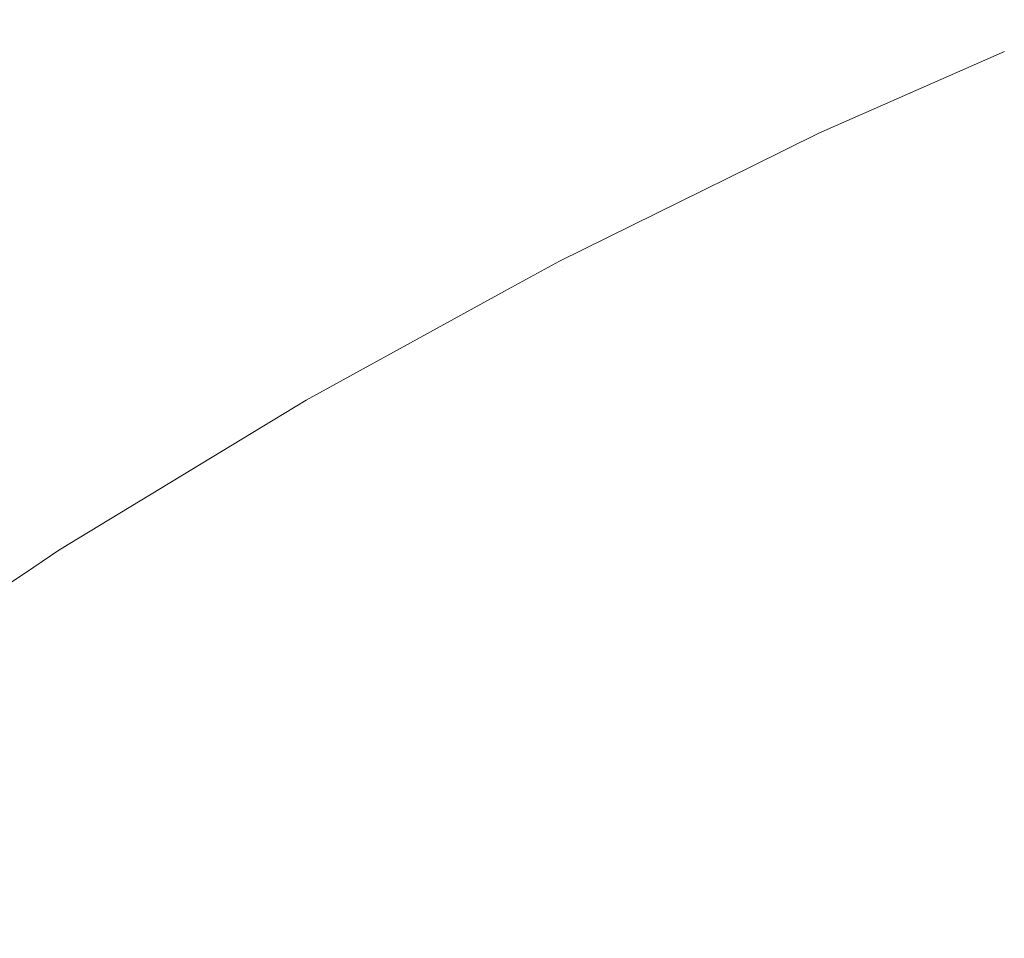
# Model space of a CAD drawing. Header units: centimetres. Extents: x -26.3 to 27.5, y 4.2 to 67.9.
# Tile 56 of 256: x -26.0409 to -26.026, y 5.9787 to 5.9926. Entities that reach past the tile are written whole.
import ezdxf

# ---------------------------------------------------------------- set-up
doc = ezdxf.new("R2010")
doc.units = ezdxf.units.CM
doc.header["$LTSCALE"] = 2.54
doc.layers.add('Lucido design-1', color=7, linetype='Continuous')

# ---------------------------------------------------------------- blocks, each defined once
blk = doc.blocks.new('Gruppo-2-1')
at = {"color": 7, "linetype": 'Continuous', "lineweight": 9}
for points, invisible_edges in [([(-26.025994, 5.992077, -1111.114164), (-26.028799, 5.990843, -1111.114164), (-26.028779, 5.9908, -1111.111089), (-26.024788, 5.992556, -1111.111089)], 14), ([(-26.025994, 5.992077, -1147.214164), (-26.028799, 5.990843, -1147.214164), (-26.028779, 5.9908, -1147.211089), (-26.024788, 5.992556, -1147.211089)], 14), ([(-26.024769, 5.992512, -1111.718524), (-26.028759, 5.990757, -1111.718524), (-26.028799, 5.990843, -1111.714164), (-26.025994, 5.992077, -1111.714164)], 11), ([(-26.024769, 5.992512, -1147.818524), (-26.028759, 5.990757, -1147.818524), (-26.028799, 5.990843, -1147.814164), (-26.025994, 5.992077, -1147.814164)], 11), ([(-26.028689, 5.990606, -1111.106944), (-26.024706, 5.992359, -1111.106944), (-26.024788, 5.992556, -1111.111089), (-26.028779, 5.9908, -1111.111089)], 15), ([(-26.028689, 5.990606, -1147.206944), (-26.024706, 5.992359, -1147.206944), (-26.024788, 5.992556, -1147.211089), (-26.028779, 5.9908, -1147.211089)], 15), ([(-26.028759, 5.990757, -1111.718524), (-26.024769, 5.992512, -1111.718524), (-26.024667, 5.992266, -1111.722656), (-26.028647, 5.990515, -1111.722656)], 15), ([(-26.028759, 5.990757, -1147.818524), (-26.024769, 5.992512, -1147.818524), (-26.024667, 5.992266, -1147.822656), (-26.028647, 5.990515, -1147.822656)], 15), ([(-26.028526, 5.990256, -1111.102807), (-26.024558, 5.992002, -1111.102807), (-26.024706, 5.992359, -1111.106944), (-26.028689, 5.990606, -1111.106944)], 15), ([(-26.028526, 5.990256, -1147.202807), (-26.024558, 5.992002, -1147.202807), (-26.024706, 5.992359, -1147.206944), (-26.028689, 5.990606, -1147.206944)], 15), ([(-26.028647, 5.990515, -1111.722656), (-26.024667, 5.992266, -1111.722656), (-26.0245, 5.991863, -1111.726771), (-26.028462, 5.99012, -1111.726771)], 15), ([(-26.028647, 5.990515, -1147.822656), (-26.024667, 5.992266, -1147.822656), (-26.0245, 5.991863, -1147.826771), (-26.028462, 5.99012, -1147.826771)], 15), ([(-26.028799, 5.990843, -1111.114164), (-26.025994, 5.992077, -1111.114164), (-26.025994, 5.992077, -1111.714164), (-26.028799, 5.990843, -1111.714164)], 10), ([(-26.028799, 5.990843, -1147.214164), (-26.025994, 5.992077, -1147.214164), (-26.025994, 5.992077, -1147.814164), (-26.028799, 5.990843, -1147.814164)], 10), ([(-26.02829, 5.989751, -1111.098686), (-26.024345, 5.991487, -1111.098686), (-26.024558, 5.992002, -1111.102807), (-26.028526, 5.990256, -1111.102807)], 15), ([(-26.02829, 5.989751, -1147.198686), (-26.024345, 5.991487, -1147.198686), (-26.024558, 5.992002, -1147.202807), (-26.028526, 5.990256, -1147.202807)], 15), ([(-26.028462, 5.99012, -1111.726771), (-26.0245, 5.991863, -1111.726771), (-26.024269, 5.991303, -1111.73086), (-26.028206, 5.989571, -1111.73086)], 15), ([(-26.028462, 5.99012, -1147.826771), (-26.0245, 5.991863, -1147.826771), (-26.024269, 5.991303, -1147.83086), (-26.028206, 5.989571, -1147.83086)], 15), ([(-26.027982, 5.989089, -1111.094589), (-26.024065, 5.990813, -1111.094589), (-26.024345, 5.991487, -1111.098686), (-26.02829, 5.989751, -1111.098686)], 15), ([(-26.027982, 5.989089, -1147.194589), (-26.024065, 5.990813, -1147.194589), (-26.024345, 5.991487, -1147.198686), (-26.02829, 5.989751, -1147.198686)], 15), ([(-26.028206, 5.989571, -1111.73086), (-26.024269, 5.991303, -1111.73086), (-26.023973, 5.990588, -1111.734917), (-26.027879, 5.98887, -1111.734917)], 15), ([(-26.028206, 5.989571, -1147.83086), (-26.024269, 5.991303, -1147.83086), (-26.023973, 5.990588, -1147.834917), (-26.027879, 5.98887, -1147.834917)], 15), ([(-26.028779, 5.9908, -1111.111089), (-26.028799, 5.990843, -1111.114164), (-26.029804, 5.990347, -1111.114164)], 9), ([(-26.028799, 5.990843, -1111.714164), (-26.029804, 5.990347, -1111.714164), (-26.029804, 5.990347, -1111.114164), (-26.028799, 5.990843, -1111.114164)], 10), ([(-26.029804, 5.990347, -1111.714164), (-26.028799, 5.990843, -1111.714164), (-26.028759, 5.990757, -1111.718524)], 10), ([(-26.028779, 5.9908, -1147.211089), (-26.028799, 5.990843, -1147.214164), (-26.029804, 5.990347, -1147.214164)], 9), ([(-26.028799, 5.990843, -1147.814164), (-26.029804, 5.990347, -1147.814164), (-26.029804, 5.990347, -1147.214164), (-26.028799, 5.990843, -1147.214164)], 10), ([(-26.029804, 5.990347, -1147.814164), (-26.028799, 5.990843, -1147.814164), (-26.028759, 5.990757, -1147.818524)], 10), ([(-26.029804, 5.990347, -1111.114164), (-26.032712, 5.988913, -1111.114164), (-26.03269, 5.988871, -1111.111089), (-26.028779, 5.9908, -1111.111089)], 14), ([(-26.029804, 5.990347, -1147.214164), (-26.032712, 5.988913, -1147.214164), (-26.03269, 5.988871, -1147.211089), (-26.028779, 5.9908, -1147.211089)], 14), ([(-26.028759, 5.990757, -1111.718524), (-26.032668, 5.988829, -1111.718524), (-26.032712, 5.988913, -1111.714164), (-26.029804, 5.990347, -1111.714164)], 11), ([(-26.028759, 5.990757, -1147.818524), (-26.032668, 5.988829, -1147.818524), (-26.032712, 5.988913, -1147.814164), (-26.029804, 5.990347, -1147.814164)], 11), ([(-26.032592, 5.988682, -1111.106944), (-26.028689, 5.990606, -1111.106944), (-26.028779, 5.9908, -1111.111089), (-26.03269, 5.988871, -1111.111089)], 15), ([(-26.032592, 5.988682, -1147.206944), (-26.028689, 5.990606, -1147.206944), (-26.028779, 5.9908, -1147.211089), (-26.03269, 5.988871, -1147.211089)], 15), ([(-26.032668, 5.988829, -1111.718524), (-26.028759, 5.990757, -1111.718524), (-26.028647, 5.990515, -1111.722656), (-26.032545, 5.988593, -1111.722656)], 15), ([(-26.032668, 5.988829, -1147.818524), (-26.028759, 5.990757, -1147.818524), (-26.028647, 5.990515, -1147.822656), (-26.032545, 5.988593, -1147.822656)], 15), ([(-26.027601, 5.988273, -1111.090522), (-26.023721, 5.989981, -1111.090522), (-26.024065, 5.990813, -1111.094589), (-26.027982, 5.989089, -1111.094589)], 15), ([(-26.027601, 5.988273, -1147.190522), (-26.023721, 5.989981, -1147.190522), (-26.024065, 5.990813, -1147.194589), (-26.027982, 5.989089, -1147.194589)], 15), ([(-26.032413, 5.988339, -1111.102807), (-26.028526, 5.990256, -1111.102807), (-26.028689, 5.990606, -1111.106944), (-26.032592, 5.988682, -1111.106944)], 15), ([(-26.032413, 5.988339, -1147.202807), (-26.028526, 5.990256, -1147.202807), (-26.028689, 5.990606, -1147.206944), (-26.032592, 5.988682, -1147.206944)], 15), ([(-26.027879, 5.98887, -1111.734917), (-26.023973, 5.990588, -1111.734917), (-26.023613, 5.98972, -1111.738936), (-26.027482, 5.988018, -1111.738936)], 15), ([(-26.027879, 5.98887, -1147.834917), (-26.023973, 5.990588, -1147.834917), (-26.023613, 5.98972, -1147.838936), (-26.027482, 5.988018, -1147.838936)], 15), ([(-26.032545, 5.988593, -1111.722656), (-26.028647, 5.990515, -1111.722656), (-26.028462, 5.99012, -1111.726771), (-26.032344, 5.988205, -1111.726771)], 15), ([(-26.032545, 5.988593, -1147.822656), (-26.028647, 5.990515, -1147.822656), (-26.028462, 5.99012, -1147.826771), (-26.032344, 5.988205, -1147.826771)], 15), ([(-26.032712, 5.988913, -1111.114164), (-26.029804, 5.990347, -1111.114164), (-26.029804, 5.990347, -1111.714164), (-26.032712, 5.988913, -1111.714164)], 10), ([(-26.032712, 5.988913, -1147.214164), (-26.029804, 5.990347, -1147.214164), (-26.029804, 5.990347, -1147.814164), (-26.032712, 5.988913, -1147.814164)], 10), ([(-26.032156, 5.987844, -1111.098686), (-26.02829, 5.989751, -1111.098686), (-26.028526, 5.990256, -1111.102807), (-26.032413, 5.988339, -1111.102807)], 15), ([(-26.032156, 5.987844, -1147.198686), (-26.02829, 5.989751, -1147.198686), (-26.028526, 5.990256, -1147.202807), (-26.032413, 5.988339, -1147.202807)], 15), ([(-26.032344, 5.988205, -1111.726771), (-26.028462, 5.99012, -1111.726771), (-26.028206, 5.989571, -1111.73086), (-26.032064, 5.987668, -1111.73086)], 15), ([(-26.032344, 5.988205, -1147.826771), (-26.028462, 5.99012, -1147.826771), (-26.028206, 5.989571, -1147.83086), (-26.032064, 5.987668, -1147.83086)], 15), ([(-26.027149, 5.987304, -1111.086492), (-26.023311, 5.988992, -1111.086492), (-26.023721, 5.989981, -1111.090522), (-26.027601, 5.988273, -1111.090522)], 15), ([(-26.027149, 5.987304, -1147.186492), (-26.023311, 5.988992, -1147.186492), (-26.023721, 5.989981, -1147.190522), (-26.027601, 5.988273, -1147.190522)], 15), ([(-26.031819, 5.987197, -1111.094589), (-26.027982, 5.989089, -1111.094589), (-26.02829, 5.989751, -1111.098686), (-26.032156, 5.987844, -1111.098686)], 15), ([(-26.031819, 5.987197, -1147.194589), (-26.027982, 5.989089, -1147.194589), (-26.02829, 5.989751, -1147.198686), (-26.032156, 5.987844, -1147.198686)], 15), ([(-26.027482, 5.988018, -1111.738936), (-26.023613, 5.98972, -1111.738936), (-26.023191, 5.988701, -1111.742909), (-26.027016, 5.987018, -1111.742909)], 15), ([(-26.027482, 5.988018, -1147.838936), (-26.023613, 5.98972, -1147.838936), (-26.023191, 5.988701, -1147.842909), (-26.027016, 5.987018, -1147.842909)], 15), ([(-26.032064, 5.987668, -1111.73086), (-26.028206, 5.989571, -1111.73086), (-26.027879, 5.98887, -1111.734917), (-26.031707, 5.986982, -1111.734917)], 15), ([(-26.032064, 5.987668, -1147.83086), (-26.028206, 5.989571, -1147.83086), (-26.027879, 5.98887, -1147.834917), (-26.031707, 5.986982, -1147.834917)], 15), ([(-26.031403, 5.986398, -1111.090522), (-26.027601, 5.988273, -1111.090522), (-26.027982, 5.989089, -1111.094589), (-26.031819, 5.987197, -1111.094589)], 15), ([(-26.031403, 5.986398, -1147.190522), (-26.027601, 5.988273, -1147.190522), (-26.027982, 5.989089, -1147.194589), (-26.031819, 5.987197, -1147.194589)], 15), ([(-26.03269, 5.988871, -1111.111089), (-26.032712, 5.988913, -1111.114164), (-26.033541, 5.988458, -1111.114164)], 9), ([(-26.032712, 5.988913, -1111.714164), (-26.033541, 5.988458, -1111.714164), (-26.033541, 5.988458, -1111.114164), (-26.032712, 5.988913, -1111.114164)], 10), ([(-26.033541, 5.988458, -1111.714164), (-26.032712, 5.988913, -1111.714164), (-26.032668, 5.988829, -1111.718524)], 10), ([(-26.03269, 5.988871, -1147.211089), (-26.032712, 5.988913, -1147.214164), (-26.033541, 5.988458, -1147.214164)], 9), ([(-26.032712, 5.988913, -1147.814164), (-26.033541, 5.988458, -1147.814164), (-26.033541, 5.988458, -1147.214164), (-26.032712, 5.988913, -1147.214164)], 10), ([(-26.033541, 5.988458, -1147.814164), (-26.032712, 5.988913, -1147.814164), (-26.032668, 5.988829, -1147.818524)], 10), ([(-26.026626, 5.986182, -1111.082507), (-26.022838, 5.987848, -1111.082507), (-26.023311, 5.988992, -1111.086492), (-26.027149, 5.987304, -1111.086492)], 15), ([(-26.026626, 5.986182, -1147.182507), (-26.022838, 5.987848, -1147.182507), (-26.023311, 5.988992, -1147.186492), (-26.027149, 5.987304, -1147.186492)], 15), ([(-26.033541, 5.988458, -1111.114164), (-26.036537, 5.986815, -1111.114164), (-26.036514, 5.986774, -1111.111089), (-26.03269, 5.988871, -1111.111089)], 14), ([(-26.033541, 5.988458, -1147.214164), (-26.036537, 5.986815, -1147.214164), (-26.036514, 5.986774, -1147.211089), (-26.03269, 5.988871, -1147.211089)], 14), ([(-26.032668, 5.988829, -1111.718524), (-26.03649, 5.986732, -1111.718524), (-26.036537, 5.986815, -1111.714164), (-26.033541, 5.988458, -1111.714164)], 11), ([(-26.032668, 5.988829, -1147.818524), (-26.03649, 5.986732, -1147.818524), (-26.036537, 5.986815, -1147.814164), (-26.033541, 5.988458, -1147.814164)], 11), ([(-26.036407, 5.986589, -1111.106944), (-26.032592, 5.988682, -1111.106944), (-26.03269, 5.988871, -1111.111089), (-26.036514, 5.986774, -1111.111089)], 15), ([(-26.036407, 5.986589, -1147.206944), (-26.032592, 5.988682, -1147.206944), (-26.03269, 5.988871, -1147.211089), (-26.036514, 5.986774, -1147.211089)], 15), ([(-26.03649, 5.986732, -1111.718524), (-26.032668, 5.988829, -1111.718524), (-26.032545, 5.988593, -1111.722656), (-26.036357, 5.986502, -1111.722656)], 15), ([(-26.03649, 5.986732, -1147.818524), (-26.032668, 5.988829, -1147.818524), (-26.032545, 5.988593, -1147.822656), (-26.036357, 5.986502, -1147.822656)], 15), ([(-26.031707, 5.986982, -1111.734917), (-26.027879, 5.98887, -1111.734917), (-26.027482, 5.988018, -1111.738936), (-26.031273, 5.986148, -1111.738936)], 15), ([(-26.031707, 5.986982, -1147.834917), (-26.027879, 5.98887, -1147.834917), (-26.027482, 5.988018, -1147.838936), (-26.031273, 5.986148, -1147.838936)], 15), ([(-26.036214, 5.986254, -1111.102807), (-26.032413, 5.988339, -1111.102807), (-26.032592, 5.988682, -1111.106944), (-26.036407, 5.986589, -1111.106944)], 15), ([(-26.036214, 5.986254, -1147.202807), (-26.032413, 5.988339, -1147.202807), (-26.032592, 5.988682, -1147.206944), (-26.036407, 5.986589, -1147.206944)], 15), ([(-26.027016, 5.987018, -1111.742909), (-26.023191, 5.988701, -1111.742909), (-26.022707, 5.987532, -1111.746829), (-26.026481, 5.985871, -1111.746829)], 15), ([(-26.027016, 5.987018, -1147.842909), (-26.023191, 5.988701, -1147.842909), (-26.022707, 5.987532, -1147.846829), (-26.026481, 5.985871, -1147.846829)], 15), ([(-26.036537, 5.986815, -1111.114164), (-26.033541, 5.988458, -1111.114164), (-26.033541, 5.988458, -1111.714164), (-26.036537, 5.986815, -1111.714164)], 10), ([(-26.036537, 5.986815, -1147.214164), (-26.033541, 5.988458, -1147.214164), (-26.033541, 5.988458, -1147.814164), (-26.036537, 5.986815, -1147.814164)], 10), ([(-26.036357, 5.986502, -1111.722656), (-26.032545, 5.988593, -1111.722656), (-26.032344, 5.988205, -1111.726771), (-26.036138, 5.986124, -1111.726771)], 15), ([(-26.036357, 5.986502, -1147.822656), (-26.032545, 5.988593, -1147.822656), (-26.032344, 5.988205, -1147.826771), (-26.036138, 5.986124, -1147.826771)], 15), ([(-26.035935, 5.985771, -1111.098686), (-26.032156, 5.987844, -1111.098686), (-26.032413, 5.988339, -1111.102807), (-26.036214, 5.986254, -1111.102807)], 15), ([(-26.035935, 5.985771, -1147.198686), (-26.032156, 5.987844, -1147.198686), (-26.032413, 5.988339, -1147.202807), (-26.036214, 5.986254, -1147.202807)], 15), ([(-26.036138, 5.986124, -1111.726771), (-26.032344, 5.988205, -1111.726771), (-26.032064, 5.987668, -1111.73086), (-26.035836, 5.985599, -1111.73086)], 15), ([(-26.036138, 5.986124, -1147.826771), (-26.032344, 5.988205, -1147.826771), (-26.032064, 5.987668, -1147.83086), (-26.035836, 5.985599, -1147.83086)], 15), ([(-26.030909, 5.985449, -1111.086492), (-26.027149, 5.987304, -1111.086492), (-26.027601, 5.988273, -1111.090522), (-26.031403, 5.986398, -1111.090522)], 15), ([(-26.030909, 5.985449, -1147.186492), (-26.027149, 5.987304, -1147.186492), (-26.027601, 5.988273, -1147.190522), (-26.031403, 5.986398, -1147.190522)], 15), ([(-26.031273, 5.986148, -1111.738936), (-26.027482, 5.988018, -1111.738936), (-26.027016, 5.987018, -1111.742909), (-26.030764, 5.98517, -1111.742909)], 15), ([(-26.031273, 5.986148, -1147.838936), (-26.027482, 5.988018, -1147.838936), (-26.027016, 5.987018, -1147.842909), (-26.030764, 5.98517, -1147.842909)], 15), ([(-26.03557, 5.985139, -1111.094589), (-26.031819, 5.987197, -1111.094589), (-26.032156, 5.987844, -1111.098686), (-26.035935, 5.985771, -1111.098686)], 15), ([(-26.03557, 5.985139, -1147.194589), (-26.031819, 5.987197, -1147.194589), (-26.032156, 5.987844, -1147.198686), (-26.035935, 5.985771, -1147.198686)], 15), ([(-26.026032, 5.984909, -1111.078574), (-26.0223, 5.986551, -1111.078574), (-26.022838, 5.987848, -1111.082507), (-26.026626, 5.986182, -1111.082507)], 15), ([(-26.026032, 5.984909, -1147.178574), (-26.0223, 5.986551, -1147.178574), (-26.022838, 5.987848, -1147.182507), (-26.026626, 5.986182, -1147.182507)], 15), ([(-26.035836, 5.985599, -1111.73086), (-26.032064, 5.987668, -1111.73086), (-26.031707, 5.986982, -1111.734917), (-26.035449, 5.984929, -1111.734917)], 15), ([(-26.035836, 5.985599, -1147.83086), (-26.032064, 5.987668, -1147.83086), (-26.031707, 5.986982, -1147.834917), (-26.035449, 5.984929, -1147.834917)], 15), ([(-26.026481, 5.985871, -1111.746829), (-26.022707, 5.987532, -1111.746829), (-26.022161, 5.986216, -1111.750691), (-26.025879, 5.98458, -1111.750691)], 15), ([(-26.026481, 5.985871, -1147.846829), (-26.022707, 5.987532, -1147.846829), (-26.022161, 5.986216, -1147.850691), (-26.025879, 5.98458, -1147.850691)], 15), ([(-26.030337, 5.984351, -1111.082507), (-26.026626, 5.986182, -1111.082507), (-26.027149, 5.987304, -1111.086492), (-26.030909, 5.985449, -1111.086492)], 15), ([(-26.030337, 5.984351, -1147.182507), (-26.026626, 5.986182, -1147.182507), (-26.027149, 5.987304, -1147.186492), (-26.030909, 5.985449, -1147.186492)], 15), ([(-26.03512, 5.984359, -1111.090522), (-26.031403, 5.986398, -1111.090522), (-26.031819, 5.987197, -1111.094589), (-26.03557, 5.985139, -1111.094589)], 15), ([(-26.03512, 5.984359, -1147.190522), (-26.031403, 5.986398, -1147.190522), (-26.031819, 5.987197, -1147.194589), (-26.03557, 5.985139, -1147.194589)], 15), ([(-26.035449, 5.984929, -1111.734917), (-26.031707, 5.986982, -1111.734917), (-26.031273, 5.986148, -1111.738936), (-26.034979, 5.984115, -1111.738936)], 15), ([(-26.035449, 5.984929, -1147.834917), (-26.031707, 5.986982, -1147.834917), (-26.031273, 5.986148, -1147.838936), (-26.034979, 5.984115, -1147.838936)], 15), ([(-26.030764, 5.98517, -1111.742909), (-26.027016, 5.987018, -1111.742909), (-26.026481, 5.985871, -1111.746829), (-26.030179, 5.984047, -1111.746829)], 15), ([(-26.030764, 5.98517, -1147.842909), (-26.027016, 5.987018, -1147.842909), (-26.026481, 5.985871, -1147.846829), (-26.030179, 5.984047, -1147.846829)], 15), ([(-26.0372, 5.986413, -1111.114164), (-26.040267, 5.984551, -1111.114164), (-26.040242, 5.984511, -1111.111089), (-26.036514, 5.986774, -1111.111089)], 14), ([(-26.0372, 5.986413, -1147.214164), (-26.040267, 5.984551, -1147.214164), (-26.040242, 5.984511, -1147.211089), (-26.036514, 5.986774, -1147.211089)], 14), ([(-26.03649, 5.986732, -1111.718524), (-26.040216, 5.984471, -1111.718524), (-26.040267, 5.984551, -1111.714164), (-26.0372, 5.986413, -1111.714164)], 11), ([(-26.03649, 5.986732, -1147.818524), (-26.040216, 5.984471, -1147.818524), (-26.040267, 5.984551, -1147.814164), (-26.0372, 5.986413, -1147.814164)], 11), ([(-26.040127, 5.984331, -1111.106944), (-26.036407, 5.986589, -1111.106944), (-26.036514, 5.986774, -1111.111089), (-26.040242, 5.984511, -1111.111089)], 15), ([(-26.040127, 5.984331, -1147.206944), (-26.036407, 5.986589, -1147.206944), (-26.036514, 5.986774, -1147.211089), (-26.040242, 5.984511, -1147.211089)], 15), ([(-26.040216, 5.984471, -1111.718524), (-26.03649, 5.986732, -1111.718524), (-26.036357, 5.986502, -1111.722656), (-26.040073, 5.984246, -1111.722656)], 15), ([(-26.040216, 5.984471, -1147.818524), (-26.03649, 5.986732, -1147.818524), (-26.036357, 5.986502, -1147.822656), (-26.040073, 5.984246, -1147.822656)], 15), ([(-26.036514, 5.986774, -1111.111089), (-26.036537, 5.986815, -1111.114164), (-26.0372, 5.986413, -1111.114164)], 9), ([(-26.036537, 5.986815, -1111.714164), (-26.0372, 5.986413, -1111.714164), (-26.0372, 5.986413, -1111.114164), (-26.036537, 5.986815, -1111.114164)], 10), ([(-26.0372, 5.986413, -1111.714164), (-26.036537, 5.986815, -1111.714164), (-26.03649, 5.986732, -1111.718524)], 10), ([(-26.036514, 5.986774, -1147.211089), (-26.036537, 5.986815, -1147.214164), (-26.0372, 5.986413, -1147.214164)], 9), ([(-26.036537, 5.986815, -1147.814164), (-26.0372, 5.986413, -1147.814164), (-26.0372, 5.986413, -1147.214164), (-26.036537, 5.986815, -1147.214164)], 10), ([(-26.0372, 5.986413, -1147.814164), (-26.036537, 5.986815, -1147.814164), (-26.03649, 5.986732, -1147.818524)], 10), ([(-26.03992, 5.984005, -1111.102807), (-26.036214, 5.986254, -1111.102807), (-26.036407, 5.986589, -1111.106944), (-26.040127, 5.984331, -1111.106944)], 15), ([(-26.03992, 5.984005, -1147.202807), (-26.036214, 5.986254, -1147.202807), (-26.036407, 5.986589, -1147.206944), (-26.040127, 5.984331, -1147.206944)], 15), ([(-26.025369, 5.983486, -1111.074699), (-26.0217, 5.985101, -1111.074699), (-26.0223, 5.986551, -1111.078574), (-26.026032, 5.984909, -1111.078574)], 15), ([(-26.025369, 5.983486, -1147.174699), (-26.0217, 5.985101, -1147.174699), (-26.0223, 5.986551, -1147.178574), (-26.026032, 5.984909, -1147.178574)], 15), ([(-26.040267, 5.984551, -1111.114164), (-26.0372, 5.986413, -1111.114164), (-26.0372, 5.986413, -1111.714164), (-26.040267, 5.984551, -1111.714164)], 10), ([(-26.040267, 5.984551, -1147.214164), (-26.0372, 5.986413, -1147.214164), (-26.0372, 5.986413, -1147.814164), (-26.040267, 5.984551, -1147.814164)], 10), ([(-26.040073, 5.984246, -1111.722656), (-26.036357, 5.986502, -1111.722656), (-26.036138, 5.986124, -1111.726771), (-26.039839, 5.983878, -1111.726771)], 15), ([(-26.040073, 5.984246, -1147.822656), (-26.036357, 5.986502, -1147.822656), (-26.036138, 5.986124, -1147.826771), (-26.039839, 5.983878, -1147.826771)], 15), ([(-26.034585, 5.983433, -1111.086492), (-26.030909, 5.985449, -1111.086492), (-26.031403, 5.986398, -1111.090522), (-26.03512, 5.984359, -1111.090522)], 15), ([(-26.034585, 5.983433, -1147.186492), (-26.030909, 5.985449, -1147.186492), (-26.031403, 5.986398, -1147.190522), (-26.03512, 5.984359, -1147.190522)], 15), ([(-26.03962, 5.983535, -1111.098686), (-26.035935, 5.985771, -1111.098686), (-26.036214, 5.986254, -1111.102807), (-26.03992, 5.984005, -1111.102807)], 15), ([(-26.03962, 5.983535, -1147.198686), (-26.035935, 5.985771, -1147.198686), (-26.036214, 5.986254, -1147.202807), (-26.03992, 5.984005, -1147.202807)], 15), ([(-26.039839, 5.983878, -1111.726771), (-26.036138, 5.986124, -1111.726771), (-26.035836, 5.985599, -1111.73086), (-26.039513, 5.983367, -1111.73086)], 15), ([(-26.039839, 5.983878, -1147.826771), (-26.036138, 5.986124, -1147.826771), (-26.035836, 5.985599, -1147.83086), (-26.039513, 5.983367, -1147.83086)], 15), ([(-26.034979, 5.984115, -1111.738936), (-26.031273, 5.986148, -1111.738936), (-26.030764, 5.98517, -1111.742909), (-26.034427, 5.98316, -1111.742909)], 15), ([(-26.034979, 5.984115, -1147.838936), (-26.031273, 5.986148, -1147.838936), (-26.030764, 5.98517, -1147.842909), (-26.034427, 5.98316, -1147.842909)], 15), ([(-26.029689, 5.983105, -1111.078574), (-26.026032, 5.984909, -1111.078574), (-26.026626, 5.986182, -1111.082507), (-26.030337, 5.984351, -1111.082507)], 15), ([(-26.029689, 5.983105, -1147.178574), (-26.026032, 5.984909, -1147.178574), (-26.026626, 5.986182, -1147.182507), (-26.030337, 5.984351, -1147.182507)], 15), ([(-26.030179, 5.984047, -1111.746829), (-26.026481, 5.985871, -1111.746829), (-26.025879, 5.98458, -1111.750691), (-26.029522, 5.982784, -1111.750691)], 15), ([(-26.030179, 5.984047, -1147.846829), (-26.026481, 5.985871, -1147.846829), (-26.025879, 5.98458, -1147.850691), (-26.029522, 5.982784, -1147.850691)], 15), ([(-26.039228, 5.98292, -1111.094589), (-26.03557, 5.985139, -1111.094589), (-26.035935, 5.985771, -1111.098686), (-26.03962, 5.983535, -1111.098686)], 15), ([(-26.039228, 5.98292, -1147.194589), (-26.03557, 5.985139, -1147.194589), (-26.035935, 5.985771, -1147.198686), (-26.03962, 5.983535, -1147.198686)], 15), ([(-26.039513, 5.983367, -1111.73086), (-26.035836, 5.985599, -1111.73086), (-26.035449, 5.984929, -1111.734917), (-26.039098, 5.982715, -1111.734917)], 15), ([(-26.039513, 5.983367, -1147.83086), (-26.035836, 5.985599, -1147.83086), (-26.035449, 5.984929, -1147.834917), (-26.039098, 5.982715, -1147.834917)], 15), ([(-26.033966, 5.982361, -1111.082507), (-26.030337, 5.984351, -1111.082507), (-26.030909, 5.985449, -1111.086492), (-26.034585, 5.983433, -1111.086492)], 15), ([(-26.033966, 5.982361, -1147.182507), (-26.030337, 5.984351, -1147.182507), (-26.030909, 5.985449, -1147.186492), (-26.034585, 5.983433, -1147.186492)], 15), ([(-26.038744, 5.98216, -1111.090522), (-26.03512, 5.984359, -1111.090522), (-26.03557, 5.985139, -1111.094589), (-26.039228, 5.98292, -1111.094589)], 15), ([(-26.038744, 5.98216, -1147.190522), (-26.03512, 5.984359, -1147.190522), (-26.03557, 5.985139, -1147.194589), (-26.039228, 5.98292, -1147.194589)], 15), ([(-26.034427, 5.98316, -1111.742909), (-26.030764, 5.98517, -1111.742909), (-26.030179, 5.984047, -1111.746829), (-26.033795, 5.982064, -1111.746829)], 15), ([(-26.034427, 5.98316, -1147.842909), (-26.030764, 5.98517, -1147.842909), (-26.030179, 5.984047, -1147.846829), (-26.033795, 5.982064, -1147.846829)], 15), ([(-26.039098, 5.982715, -1111.734917), (-26.035449, 5.984929, -1111.734917), (-26.034979, 5.984115, -1111.738936), (-26.038593, 5.981923, -1111.738936)], 15), ([(-26.039098, 5.982715, -1147.834917), (-26.035449, 5.984929, -1147.834917), (-26.034979, 5.984115, -1147.838936), (-26.038593, 5.981923, -1147.838936)], 15), ([(-26.028964, 5.981713, -1111.074699), (-26.025369, 5.983486, -1111.074699), (-26.026032, 5.984909, -1111.078574), (-26.029689, 5.983105, -1111.078574)], 15), ([(-26.028964, 5.981713, -1147.174699), (-26.025369, 5.983486, -1147.174699), (-26.026032, 5.984909, -1147.178574), (-26.029689, 5.983105, -1147.178574)], 15), ([(-26.040773, 5.984213, -1111.114164), (-26.043895, 5.982127, -1111.114164), (-26.043868, 5.982088, -1111.111089), (-26.040242, 5.984511, -1111.111089)], 14), ([(-26.040773, 5.984213, -1147.214164), (-26.043895, 5.982127, -1147.214164), (-26.043868, 5.982088, -1147.211089), (-26.040242, 5.984511, -1147.211089)], 14), ([(-26.040216, 5.984471, -1111.718524), (-26.04384, 5.982049, -1111.718524), (-26.043895, 5.982127, -1111.714164), (-26.040773, 5.984213, -1111.714164)], 11), ([(-26.040216, 5.984471, -1147.818524), (-26.04384, 5.982049, -1147.818524), (-26.043895, 5.982127, -1147.814164), (-26.040773, 5.984213, -1147.814164)], 11), ([(-26.043745, 5.981913, -1111.106944), (-26.040127, 5.984331, -1111.106944), (-26.040242, 5.984511, -1111.111089), (-26.043868, 5.982088, -1111.111089)], 15), ([(-26.043745, 5.981913, -1147.206944), (-26.040127, 5.984331, -1147.206944), (-26.040242, 5.984511, -1147.211089), (-26.043868, 5.982088, -1147.211089)], 15), ([(-26.04384, 5.982049, -1111.718524), (-26.040216, 5.984471, -1111.718524), (-26.040073, 5.984246, -1111.722656), (-26.043688, 5.981831, -1111.722656)], 15), ([(-26.04384, 5.982049, -1147.818524), (-26.040216, 5.984471, -1147.818524), (-26.040073, 5.984246, -1147.822656), (-26.043688, 5.981831, -1147.822656)], 15), ([(-26.040242, 5.984511, -1111.111089), (-26.040267, 5.984551, -1111.114164), (-26.040773, 5.984213, -1111.114164)], 9), ([(-26.040267, 5.984551, -1111.714164), (-26.040773, 5.984213, -1111.714164), (-26.040773, 5.984213, -1111.114164), (-26.040267, 5.984551, -1111.114164)], 10), ([(-26.040773, 5.984213, -1111.714164), (-26.040267, 5.984551, -1111.714164), (-26.040216, 5.984471, -1111.718524)], 10), ([(-26.040242, 5.984511, -1147.211089), (-26.040267, 5.984551, -1147.214164), (-26.040773, 5.984213, -1147.214164)], 9), ([(-26.040267, 5.984551, -1147.814164), (-26.040773, 5.984213, -1147.814164), (-26.040773, 5.984213, -1147.214164), (-26.040267, 5.984551, -1147.214164)], 10), ([(-26.040773, 5.984213, -1147.814164), (-26.040267, 5.984551, -1147.814164), (-26.040216, 5.984471, -1147.818524)], 10), ([(-26.029522, 5.982784, -1111.750691), (-26.025879, 5.98458, -1111.750691), (-26.025211, 5.983148, -1111.754488), (-26.028792, 5.981382, -1111.754488)], 15), ([(-26.029522, 5.982784, -1147.850691), (-26.025879, 5.98458, -1147.850691), (-26.025211, 5.983148, -1147.854488), (-26.028792, 5.981382, -1147.854488)], 15), ([(-26.043524, 5.981597, -1111.102807), (-26.03992, 5.984005, -1111.102807), (-26.040127, 5.984331, -1111.106944), (-26.043745, 5.981913, -1111.106944)], 15), ([(-26.043524, 5.981597, -1147.202807), (-26.03992, 5.984005, -1147.202807), (-26.040127, 5.984331, -1147.206944), (-26.043745, 5.981913, -1147.206944)], 15), ([(-26.038169, 5.981258, -1111.086492), (-26.034585, 5.983433, -1111.086492), (-26.03512, 5.984359, -1111.090522), (-26.038744, 5.98216, -1111.090522)], 15), ([(-26.038169, 5.981258, -1147.186492), (-26.034585, 5.983433, -1147.186492), (-26.03512, 5.984359, -1147.190522), (-26.038744, 5.98216, -1147.190522)], 15), ([(-26.033264, 5.981144, -1111.078574), (-26.029689, 5.983105, -1111.078574), (-26.030337, 5.984351, -1111.082507), (-26.033966, 5.982361, -1111.082507)], 15), ([(-26.033264, 5.981144, -1147.178574), (-26.029689, 5.983105, -1147.178574), (-26.030337, 5.984351, -1147.182507), (-26.033966, 5.982361, -1147.182507)], 15), ([(-26.043895, 5.982127, -1111.114164), (-26.040773, 5.984213, -1111.114164), (-26.040773, 5.984213, -1111.714164), (-26.043895, 5.982127, -1111.714164)], 10), ([(-26.043895, 5.982127, -1147.214164), (-26.040773, 5.984213, -1147.214164), (-26.040773, 5.984213, -1147.814164), (-26.043895, 5.982127, -1147.814164)], 10), ([(-26.043688, 5.981831, -1111.722656), (-26.040073, 5.984246, -1111.722656), (-26.039839, 5.983878, -1111.726771), (-26.043437, 5.981474, -1111.726771)], 15), ([(-26.043688, 5.981831, -1147.822656), (-26.040073, 5.984246, -1147.822656), (-26.039839, 5.983878, -1147.826771), (-26.043437, 5.981474, -1147.826771)], 15), ([(-26.043204, 5.98114, -1111.098686), (-26.03962, 5.983535, -1111.098686), (-26.03992, 5.984005, -1111.102807), (-26.043524, 5.981597, -1111.102807)], 15), ([(-26.043204, 5.98114, -1147.198686), (-26.03962, 5.983535, -1147.198686), (-26.03992, 5.984005, -1147.202807), (-26.043524, 5.981597, -1147.202807)], 15), ([(-26.038593, 5.981923, -1111.738936), (-26.034979, 5.984115, -1111.738936), (-26.034427, 5.98316, -1111.742909), (-26.038, 5.980992, -1111.742909)], 15), ([(-26.038593, 5.981923, -1147.838936), (-26.034979, 5.984115, -1147.838936), (-26.034427, 5.98316, -1147.842909), (-26.038, 5.980992, -1147.842909)], 15), ([(-26.033795, 5.982064, -1111.746829), (-26.030179, 5.984047, -1111.746829), (-26.029522, 5.982784, -1111.750691), (-26.033082, 5.98083, -1111.750691)], 15), ([(-26.033795, 5.982064, -1147.846829), (-26.030179, 5.984047, -1147.846829), (-26.029522, 5.982784, -1147.850691), (-26.033082, 5.98083, -1147.850691)], 15), ([(-26.043437, 5.981474, -1111.726771), (-26.039839, 5.983878, -1111.726771), (-26.039513, 5.983367, -1111.73086), (-26.04309, 5.980977, -1111.73086)], 15), ([(-26.043437, 5.981474, -1147.826771), (-26.039839, 5.983878, -1147.826771), (-26.039513, 5.983367, -1147.83086), (-26.04309, 5.980977, -1147.83086)], 15), ([(-26.042785, 5.980542, -1111.094589), (-26.039228, 5.98292, -1111.094589), (-26.03962, 5.983535, -1111.098686), (-26.043204, 5.98114, -1111.098686)], 15), ([(-26.042785, 5.980542, -1147.194589), (-26.039228, 5.98292, -1147.194589), (-26.03962, 5.983535, -1147.198686), (-26.043204, 5.98114, -1147.198686)], 15), ([(-26.037504, 5.980214, -1111.082507), (-26.033966, 5.982361, -1111.082507), (-26.034585, 5.983433, -1111.086492), (-26.038169, 5.981258, -1111.086492)], 15), ([(-26.037504, 5.980214, -1147.182507), (-26.033966, 5.982361, -1147.182507), (-26.034585, 5.983433, -1147.186492), (-26.038169, 5.981258, -1147.186492)], 15), ([(-26.028165, 5.980178, -1111.07089), (-26.024637, 5.981917, -1111.07089), (-26.025369, 5.983486, -1111.074699), (-26.028964, 5.981713, -1111.074699)], 15), ([(-26.028165, 5.980178, -1147.17089), (-26.024637, 5.981917, -1147.17089), (-26.025369, 5.983486, -1147.174699), (-26.028964, 5.981713, -1147.174699)], 15), ([(-26.04309, 5.980977, -1111.73086), (-26.039513, 5.983367, -1111.73086), (-26.039098, 5.982715, -1111.734917), (-26.042646, 5.980344, -1111.734917)], 15), ([(-26.04309, 5.980977, -1147.83086), (-26.039513, 5.983367, -1147.83086), (-26.039098, 5.982715, -1147.834917), (-26.042646, 5.980344, -1147.834917)], 15), ([(-26.038, 5.980992, -1111.742909), (-26.034427, 5.98316, -1111.742909), (-26.033795, 5.982064, -1111.746829), (-26.03732, 5.979925, -1111.746829)], 15), ([(-26.038, 5.980992, -1147.842909), (-26.034427, 5.98316, -1147.842909), (-26.033795, 5.982064, -1147.846829), (-26.03732, 5.979925, -1147.846829)], 15), ([(-26.032479, 5.979785, -1111.074699), (-26.028964, 5.981713, -1111.074699), (-26.029689, 5.983105, -1111.078574), (-26.033264, 5.981144, -1111.078574)], 15), ([(-26.032479, 5.979785, -1147.174699), (-26.028964, 5.981713, -1147.174699), (-26.029689, 5.983105, -1147.178574), (-26.033264, 5.981144, -1147.178574)], 15), ([(-26.028792, 5.981382, -1111.754488), (-26.025211, 5.983148, -1111.754488), (-26.024478, 5.981576, -1111.758213), (-26.027991, 5.979844, -1111.758213)], 15), ([(-26.028792, 5.981382, -1147.854488), (-26.025211, 5.983148, -1147.854488), (-26.024478, 5.981576, -1147.858213), (-26.027991, 5.979844, -1147.858213)], 15), ([(-26.042269, 5.979805, -1111.090522), (-26.038744, 5.98216, -1111.090522), (-26.039228, 5.98292, -1111.094589), (-26.042785, 5.980542, -1111.094589)], 15), ([(-26.042269, 5.979805, -1147.190522), (-26.038744, 5.98216, -1147.190522), (-26.039228, 5.98292, -1147.194589), (-26.042785, 5.980542, -1147.194589)], 15), ([(-26.042646, 5.980344, -1111.734917), (-26.039098, 5.982715, -1111.734917), (-26.038593, 5.981923, -1111.738936), (-26.042107, 5.979574, -1111.738936)], 15), ([(-26.042646, 5.980344, -1147.834917), (-26.039098, 5.982715, -1147.834917), (-26.038593, 5.981923, -1147.838936), (-26.042107, 5.979574, -1147.838936)], 15), ([(-26.033082, 5.98083, -1111.750691), (-26.029522, 5.982784, -1111.750691), (-26.028792, 5.981382, -1111.754488), (-26.032292, 5.979462, -1111.754488)], 15), ([(-26.033082, 5.98083, -1147.850691), (-26.029522, 5.982784, -1147.850691), (-26.028792, 5.981382, -1147.854488), (-26.032292, 5.979462, -1147.854488)], 15), ([(-26.036749, 5.979029, -1111.078574), (-26.033264, 5.981144, -1111.078574), (-26.033966, 5.982361, -1111.082507), (-26.037504, 5.980214, -1111.082507)], 15), ([(-26.036749, 5.979029, -1147.178574), (-26.033264, 5.981144, -1147.178574), (-26.033966, 5.982361, -1147.182507), (-26.037504, 5.980214, -1147.182507)], 15), ([(-26.041655, 5.978929, -1111.086492), (-26.038169, 5.981258, -1111.086492), (-26.038744, 5.98216, -1111.090522), (-26.042269, 5.979805, -1111.090522)], 15), ([(-26.041655, 5.978929, -1147.186492), (-26.038169, 5.981258, -1147.186492), (-26.038744, 5.98216, -1147.190522), (-26.042269, 5.979805, -1147.190522)], 15), ([(-26.03732, 5.979925, -1111.746829), (-26.033795, 5.982064, -1111.746829), (-26.033082, 5.98083, -1111.750691), (-26.036555, 5.978723, -1111.750691)], 15), ([(-26.03732, 5.979925, -1147.846829), (-26.033795, 5.982064, -1147.846829), (-26.033082, 5.98083, -1147.850691), (-26.036555, 5.978723, -1147.850691)], 15), ([(-26.042107, 5.979574, -1111.738936), (-26.038593, 5.981923, -1111.738936), (-26.038, 5.980992, -1111.742909), (-26.041474, 5.97867, -1111.742909)], 15), ([(-26.042107, 5.979574, -1147.838936), (-26.038593, 5.981923, -1147.838936), (-26.038, 5.980992, -1147.842909), (-26.041474, 5.97867, -1147.842909)], 15), ([(-26.027292, 5.9785, -1111.067152), (-26.023838, 5.980203, -1111.067152), (-26.024637, 5.981917, -1111.07089), (-26.028165, 5.980178, -1111.07089)], 15), ([(-26.027292, 5.9785, -1147.167152), (-26.023838, 5.980203, -1147.167152), (-26.024637, 5.981917, -1147.17089), (-26.028165, 5.980178, -1147.17089)], 15), ([(-26.031613, 5.978286, -1111.07089), (-26.028165, 5.980178, -1111.07089), (-26.028964, 5.981713, -1111.074699), (-26.032479, 5.979785, -1111.074699)], 15), ([(-26.031613, 5.978286, -1147.17089), (-26.028165, 5.980178, -1147.17089), (-26.028964, 5.981713, -1147.174699), (-26.032479, 5.979785, -1147.174699)], 15), ([(-26.027991, 5.979844, -1111.758213), (-26.024478, 5.981576, -1111.758213), (-26.023682, 5.979869, -1111.761861), (-26.027121, 5.978173, -1111.761861)], 15), ([(-26.027991, 5.979844, -1147.858213), (-26.024478, 5.981576, -1147.858213), (-26.023682, 5.979869, -1147.861861), (-26.027121, 5.978173, -1147.861861)], 15), ([(-26.032292, 5.979462, -1111.754488), (-26.028792, 5.981382, -1111.754488), (-26.027991, 5.979844, -1111.758213), (-26.031425, 5.97796, -1111.758213)], 15), ([(-26.032292, 5.979462, -1147.854488), (-26.028792, 5.981382, -1147.854488), (-26.027991, 5.979844, -1147.858213), (-26.031425, 5.97796, -1147.858213)], 15), ([(-26.040945, 5.977914, -1111.082507), (-26.037504, 5.980214, -1111.082507), (-26.038169, 5.981258, -1111.086492), (-26.041655, 5.978929, -1111.086492)], 15), ([(-26.040945, 5.977914, -1147.182507), (-26.037504, 5.980214, -1147.182507), (-26.038169, 5.981258, -1147.186492), (-26.041655, 5.978929, -1147.186492)], 15), ([(-26.035906, 5.977705, -1111.074699), (-26.032479, 5.979785, -1111.074699), (-26.033264, 5.981144, -1111.078574), (-26.036749, 5.979029, -1111.078574)], 15), ([(-26.035906, 5.977705, -1147.174699), (-26.032479, 5.979785, -1147.174699), (-26.033264, 5.981144, -1147.178574), (-26.036749, 5.979029, -1147.178574)], 15), ([(-26.041474, 5.97867, -1111.742909), (-26.038, 5.980992, -1111.742909), (-26.03732, 5.979925, -1111.746829), (-26.040749, 5.977634, -1111.746829)], 15), ([(-26.041474, 5.97867, -1147.842909), (-26.038, 5.980992, -1147.842909), (-26.03732, 5.979925, -1147.846829), (-26.040749, 5.977634, -1147.846829)], 15), ([(-26.036555, 5.978723, -1111.750691), (-26.033082, 5.98083, -1111.750691), (-26.032292, 5.979462, -1111.754488), (-26.035705, 5.97739, -1111.754488)], 15), ([(-26.036555, 5.978723, -1147.850691), (-26.033082, 5.98083, -1147.850691), (-26.032292, 5.979462, -1147.854488), (-26.035705, 5.97739, -1147.854488)], 15), ([(-26.040139, 5.976764, -1111.078574), (-26.036749, 5.979029, -1111.078574), (-26.037504, 5.980214, -1111.082507), (-26.040945, 5.977914, -1111.082507)], 15), ([(-26.040139, 5.976764, -1147.178574), (-26.036749, 5.979029, -1147.178574), (-26.037504, 5.980214, -1147.182507), (-26.040945, 5.977914, -1147.182507)], 15), ([(-26.030668, 5.976648, -1111.067152), (-26.027292, 5.9785, -1111.067152), (-26.028165, 5.980178, -1111.07089), (-26.031613, 5.978286, -1111.07089)], 15), ([(-26.030668, 5.976648, -1147.167152), (-26.027292, 5.9785, -1147.167152), (-26.028165, 5.980178, -1147.17089), (-26.031613, 5.978286, -1147.17089)], 15), ([(-26.026346, 5.976683, -1111.063494), (-26.022972, 5.978347, -1111.063494), (-26.023838, 5.980203, -1111.067152), (-26.027292, 5.9785, -1111.067152)], 15), ([(-26.026346, 5.976683, -1147.163494), (-26.022972, 5.978347, -1147.163494), (-26.023838, 5.980203, -1147.167152), (-26.027292, 5.9785, -1147.167152)], 15), ([(-26.040749, 5.977634, -1111.746829), (-26.03732, 5.979925, -1111.746829), (-26.036555, 5.978723, -1111.750691), (-26.039932, 5.976467, -1111.750691)], 15), ([(-26.040749, 5.977634, -1147.846829), (-26.03732, 5.979925, -1147.846829), (-26.036555, 5.978723, -1147.850691), (-26.039932, 5.976467, -1147.850691)], 15), ([(-26.031425, 5.97796, -1111.758213), (-26.027991, 5.979844, -1111.758213), (-26.027121, 5.978173, -1111.761861), (-26.030483, 5.976329, -1111.761861)], 15), ([(-26.031425, 5.97796, -1147.858213), (-26.027991, 5.979844, -1147.858213), (-26.027121, 5.978173, -1147.861861), (-26.030483, 5.976329, -1147.861861)], 15), ([(-26.027121, 5.978173, -1111.761861), (-26.023682, 5.979869, -1111.761861), (-26.022824, 5.97803, -1111.765425), (-26.026184, 5.976373, -1111.765425)], 15), ([(-26.027121, 5.978173, -1147.861861), (-26.023682, 5.979869, -1147.861861), (-26.022824, 5.97803, -1147.865425), (-26.026184, 5.976373, -1147.865425)], 15), ([(-26.034976, 5.976245, -1111.07089), (-26.031613, 5.978286, -1111.07089), (-26.032479, 5.979785, -1111.074699), (-26.035906, 5.977705, -1111.074699)], 15), ([(-26.034976, 5.976245, -1147.17089), (-26.031613, 5.978286, -1147.17089), (-26.032479, 5.979785, -1147.174699), (-26.035906, 5.977705, -1147.174699)], 15), ([(-26.035705, 5.97739, -1111.754488), (-26.032292, 5.979462, -1111.754488), (-26.031425, 5.97796, -1111.758213), (-26.034774, 5.975928, -1111.758213)], 15), ([(-26.035705, 5.97739, -1147.854488), (-26.032292, 5.979462, -1147.854488), (-26.031425, 5.97796, -1147.858213), (-26.034774, 5.975928, -1147.858213)], 15), ([(-26.039239, 5.975478, -1111.074699), (-26.035906, 5.977705, -1111.074699), (-26.036749, 5.979029, -1111.078574), (-26.040139, 5.976764, -1111.078574)], 15), ([(-26.039239, 5.975478, -1147.174699), (-26.035906, 5.977705, -1147.174699), (-26.036749, 5.979029, -1147.178574), (-26.040139, 5.976764, -1147.178574)], 15), ([(-26.039932, 5.976467, -1111.750691), (-26.036555, 5.978723, -1111.750691), (-26.035705, 5.97739, -1111.754488), (-26.039025, 5.975172, -1111.754488)], 15), ([(-26.039932, 5.976467, -1147.850691), (-26.036555, 5.978723, -1147.850691), (-26.035705, 5.97739, -1147.854488), (-26.039025, 5.975172, -1147.854488)], 15)]:
    blk.add_3dface(points, dxfattribs=dict(at, invisible_edges=invisible_edges))
blk = doc.blocks.new('Gruppo-3-1')
at = {"color": 7}
blk.add_blockref('Gruppo-2-1', (0, 0), dxfattribs=at)

msp = doc.modelspace()

# ---------------------------------------------------------------- block references
at = {"layer": 'Lucido design-1', "color": 7}
msp.add_blockref('Gruppo-3-1', (0, 0), dxfattribs=at)

doc.saveas('drawing.dxf')
